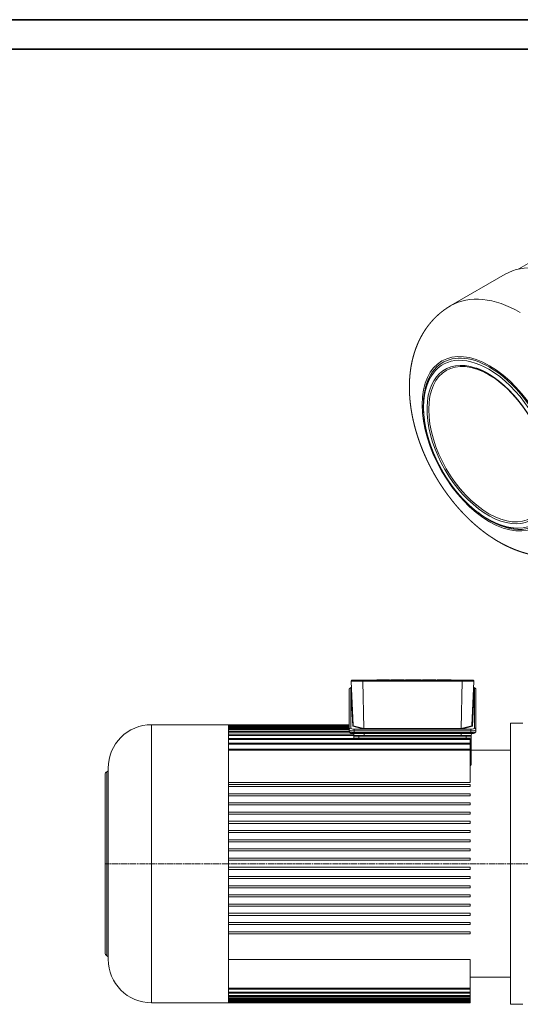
# Model space of a CAD drawing. Header units: millimetres. Extents: x -2791 to 1997, y -1887 to 1428.
# Tile 16 of 19: x -26 to 954, y -499 to 1428. Entities that reach past the tile are written whole.
import ezdxf

# ---------------------------------------------------------------- set-up
doc = ezdxf.new("R2010")
doc.units = ezdxf.units.MM
for name, pattern in [('AM_ISO02W050', [7.5, 6, -1.5]), ('AM_ISO02W050x2', [3.75, 3, -0.75]), ('AM_ISO08W050', [18, 12, -1.5, 3, -1.5])]:
    doc.linetypes.add(name, pattern=pattern)
for name, color, linetype, lineweight in [('AM_3', 6, 'AM_ISO02W050', 5), ('AM_6', 2, 'Continuous', 35), ('AM_7', 4, 'AM_ISO08W050', 13), ('AM_VIS', 7, 'Continuous', 20)]:
    doc.layers.add(name, color=color, linetype=linetype, lineweight=lineweight)

# ---------------------------------------------------------------- blocks, each defined once
blk = doc.blocks.new('YENI CERCEVE A3 (ANTETSİZ)')
at = {"layer": 'AM_6'}
for p, q in [((410, 287), (0, 287)), ((405, 282), (5, 282))]:
    blk.add_line(p, q, dxfattribs=at)

msp = doc.modelspace()

# ---------------------------------------------------------------- linework, layer by layer
at = {"layer": 'AM_7'}
msp.add_line((1102.24, -223.534), (140.555, -223.534), dxfattribs=at)
at = {"layer": 'AM_VIS'}
for p, q in [((1144.191, 1051.34), (951.393, 940.028)), ((924.489, 929.698), (818.197, 868.33)), ((646.972, 135.466), (625.198, 135.466)), ((839.492, 135.466), (646.972, 135.466)), ((682.76, 136.466), (673.339, 136.466)), ((673.339, 135.466), (673.339, 136.466)), ((689.96, 136.466), (682.76, 136.466)), ((682.76, 135.466), (682.76, 136.466)), ((698.12, 136.466), (689.96, 136.466)), ((689.96, 135.466), (689.96, 136.466)), ((698.12, 135.466), (698.12, 136.466)), ((708.51, 136.466), (700.58, 136.466)), ((700.58, 135.466), (700.58, 136.466)), ((708.51, 135.466), (708.51, 136.466)), ((718.941, 136.466), (708.51, 136.466)), ((726.871, 136.466), (718.941, 136.466)), ((718.941, 135.466), (718.941, 136.466)), ((726.871, 135.466), (726.871, 136.466)), ((739.457, 136.466), (729.341, 136.466)), ((729.341, 135.466), (729.341, 136.466)), ((744.753, 136.466), (739.457, 136.466)), ((739.457, 135.466), (739.457, 136.466)), ((750.048, 136.466), (744.753, 136.466)), ((744.753, 135.466), (744.753, 136.466)), ((760.165, 136.466), (750.048, 136.466)), ((750.048, 135.466), (750.048, 136.466)), ((760.165, 135.466), (760.165, 136.466)), ((770.565, 136.466), (762.634, 136.466)), ((762.634, 135.466), (762.634, 136.466)), ((780.996, 136.466), (770.565, 136.466)), ((770.565, 135.466), (770.565, 136.466)), ((788.926, 136.466), (780.996, 136.466)), ((780.996, 135.466), (780.996, 136.466)), ((788.926, 135.466), (788.926, 136.466)), ((795.475, 136.466), (791.395, 136.466)), ((791.395, 135.466), (791.395, 136.466)), ((795.475, 135.466), (795.475, 136.466)), ((809.343, 136.466), (795.475, 136.466)), ((809.343, 136.466), (818.593, 136.466)), ((809.343, 135.466), (809.343, 136.466)), ((818.593, 135.466), (818.593, 136.466)), ((861.266, 135.466), (839.492, 135.466)), ((619.091, 116.98), (619.091, 38.744)), ((622.091, 41.642), (622.091, 119.878)), ((623.215, 116.193), (622.535, 116.007)), ((622.535, 116.007), (626.231, 45.484)), ((627.223, 46.613), (623.201, 133.361)), ((623.201, 133.361), (646.145, 133.361)), ((647.933, 40.986), (645.928, 133.361)), ((646.145, 133.361), (840.319, 133.361)), ((838.531, 40.986), (840.536, 133.361)), ((840.319, 133.361), (863.263, 133.361)), ((859.241, 46.613), (863.263, 133.361)), ((860.234, 45.484), (863.929, 116.007)), ((863.929, 116.007), (863.249, 116.193)), ((864.373, 119.878), (864.373, 41.642)), ((867.373, 38.744), (867.373, 116.98)), ((382.56, 48.466), (232.24, 48.466)), ((232.24, 48.466), (232.24, -495.534)), ((382.56, 48.466), (382.56, -495.534)), ((619.091, 48.316), (382.64, 48.316)), ((382.64, 47.113), (382.64, 48.316)), ((619.091, 47.113), (382.64, 47.113)), ((382.64, 45.113), (382.64, 47.113)), ((619.091, 45.113), (382.64, 45.113)), ((382.64, 45.113), (382.64, 44.69)), ((619.091, 44.69), (382.64, 44.69)), ((382.64, 42.69), (382.64, 44.69)), ((619.091, 42.69), (382.64, 42.69)), ((382.64, 42.69), (382.64, 41.013)), ((619.091, 41.013), (382.64, 41.013)), ((382.64, 39.013), (382.64, 41.013)), ((619.091, 39.013), (382.64, 39.013)), ((382.64, 39.013), (382.64, 36.03)), ((619.091, 38.744), (619.091, 35.846)), ((626.231, 45.484), (647.521, 39.89)), ((647.933, 40.986), (627.216, 46.429)), ((857.373, 39.83), (629.091, 39.83)), ((629.091, 36.156), (629.091, 39.83)), ((647.521, 39.89), (838.943, 39.89)), ((838.533, 40.909), (647.931, 40.909)), ((859.248, 46.429), (838.531, 40.986)), ((838.943, 39.89), (860.234, 45.484)), ((857.373, 36.156), (857.373, 39.83)), ((867.373, 38.744), (867.373, 35.846)), ((959.24, 51.466), (935.24, 51.466)), ((935.24, 51.466), (935.24, -498.534)), ((619.091, 36.03), (382.64, 36.03)), ((382.64, 34.03), (382.64, 36.03)), ((619.598, 34.03), (382.64, 34.03)), ((382.64, 34.03), (382.64, 29.661)), ((628.112, 29.661), (382.64, 29.661)), ((382.64, 27.661), (382.64, 29.661)), ((628.217, 27.661), (382.64, 27.661)), ((382.64, 27.661), (382.64, 21.799)), ((856.24, 21.799), (382.64, 21.799)), ((382.64, 19.799), (382.64, 21.799)), ((382.64, 19.799), (382.64, 12.293)), ((856.24, 19.799), (382.64, 19.799)), ((628.227, 27.466), (628.039, 31.053)), ((628.227, 27.466), (648.227, 27.466)), ((628.232, 24.466), (628.227, 27.466)), ((628.232, 24.466), (638.232, 24.466)), ((628.232, 21.799), (628.232, 24.466)), ((629.091, 36.156), (857.373, 36.156)), ((629.091, 36.156), (629.091, 33.258)), ((857.373, 33.258), (629.091, 33.258)), ((629.091, 31.034), (629.091, 33.258)), ((629.091, 31.034), (648.08, 31.034)), ((638.232, 24.466), (638.232, 27.466)), ((848.232, 24.466), (638.232, 24.466)), ((638.232, 21.799), (638.232, 24.466)), ((838.315, 31.035), (648.149, 31.035)), ((648.227, 27.466), (648.149, 31.035)), ((648.227, 27.466), (838.237, 27.466)), ((838.237, 27.466), (838.315, 31.035)), ((838.237, 27.466), (858.237, 27.466)), ((838.384, 31.034), (857.373, 31.034)), ((848.232, 24.466), (848.232, 27.466)), ((848.232, 24.466), (858.232, 24.466)), ((848.232, 21.799), (848.232, 24.466)), ((856.24, 19.799), (856.24, 21.799)), ((856.24, 19.799), (856.24, 12.293)), ((857.373, 36.156), (857.373, 33.258)), ((857.373, 31.034), (857.373, 33.258)), ((858.232, 24.466), (858.237, 27.466)), ((858.232, -27.935), (858.232, 24.466)), ((858.237, 27.466), (858.425, 31.053)), ((856.24, 12.293), (382.64, 12.293)), ((382.64, 10.293), (382.64, 12.293)), ((856.24, 10.293), (382.64, 10.293)), ((382.64, 10.293), (382.64, 0.932)), ((856.24, 0.932), (382.64, 0.932)), ((382.64, -1.068), (382.64, 0.932)), ((856.24, 10.293), (856.24, 12.293)), ((856.24, 10.293), (856.24, 0.932)), ((856.24, -1.068), (856.24, 0.932)), ((382.64, -1.534), (382.56, -1.534)), ((856.24, -1.068), (382.64, -1.068)), ((382.64, -1.068), (382.64, -64.603)), ((856.24, -1.068), (856.24, -64.603)), ((935.24, -1.534), (858.232, -1.534)), ((147.24, -36.534), (147.24, -410.534)), ((141.24, -49.106), (141.24, -397.962)), ((144.84, -43.607), (144.84, -403.461)), ((856.24, -64.603), (382.64, -64.603)), ((382.64, -72.534), (382.64, -68.534)), ((856.24, -68.534), (382.64, -68.534)), ((856.24, -72.534), (382.64, -72.534)), ((856.24, -72.534), (856.24, -68.534)), ((382.64, -90.534), (382.64, -86.534)), ((856.24, -86.534), (382.64, -86.534)), ((856.24, -90.534), (382.64, -90.534)), ((856.24, -90.534), (856.24, -86.534)), ((382.64, -108.534), (382.64, -104.534)), ((856.24, -104.534), (382.64, -104.534)), ((856.24, -108.534), (382.64, -108.534)), ((856.24, -108.534), (856.24, -104.534)), ((382.64, -126.534), (382.64, -122.534)), ((856.24, -122.534), (382.64, -122.534)), ((856.24, -126.534), (382.64, -126.534)), ((856.24, -126.534), (856.24, -122.534)), ((382.64, -144.534), (382.64, -140.534)), ((856.24, -140.534), (382.64, -140.534)), ((856.24, -144.534), (382.64, -144.534)), ((856.24, -144.534), (856.24, -140.534)), ((382.64, -162.534), (382.64, -158.534)), ((856.24, -158.534), (382.64, -158.534)), ((856.24, -162.534), (382.64, -162.534)), ((856.24, -162.534), (856.24, -158.534)), ((382.64, -180.534), (382.64, -176.534)), ((856.24, -176.534), (382.64, -176.534)), ((856.24, -180.534), (382.64, -180.534)), ((856.24, -180.534), (856.24, -176.534)), ((382.64, -198.534), (382.64, -194.534)), ((856.24, -194.534), (382.64, -194.534)), ((856.24, -198.534), (382.64, -198.534)), ((856.24, -198.534), (856.24, -194.534)), ((382.64, -216.534), (382.64, -212.534)), ((856.24, -212.534), (382.64, -212.534)), ((856.24, -216.534), (382.64, -216.534)), ((382.64, -234.534), (382.64, -230.534)), ((856.24, -230.534), (382.64, -230.534)), ((856.24, -216.534), (856.24, -212.534)), ((856.24, -234.534), (856.24, -230.534)), ((856.24, -234.534), (382.64, -234.534)), ((382.64, -252.534), (382.64, -248.534)), ((856.24, -248.534), (382.64, -248.534)), ((856.24, -252.534), (856.24, -248.534)), ((856.24, -252.534), (382.64, -252.534)), ((382.64, -270.534), (382.64, -266.534)), ((856.24, -266.534), (382.64, -266.534)), ((856.24, -270.534), (856.24, -266.534)), ((856.24, -270.534), (382.64, -270.534)), ((382.64, -288.534), (382.64, -284.534)), ((856.24, -284.534), (382.64, -284.534)), ((856.24, -288.534), (382.64, -288.534)), ((856.24, -288.534), (856.24, -284.534)), ((382.64, -306.534), (382.64, -302.534)), ((856.24, -302.534), (382.64, -302.534)), ((856.24, -306.534), (382.64, -306.534)), ((856.24, -306.534), (856.24, -302.534)), ((382.64, -324.534), (382.64, -320.534)), ((856.24, -320.534), (382.64, -320.534)), ((856.24, -324.534), (382.64, -324.534)), ((856.24, -324.534), (856.24, -320.534)), ((382.64, -342.534), (382.64, -338.534)), ((856.24, -338.534), (382.64, -338.534)), ((856.24, -342.534), (382.64, -342.534)), ((856.24, -342.534), (856.24, -338.534)), ((382.64, -360.534), (382.64, -356.534)), ((856.24, -356.534), (382.64, -356.534)), ((856.24, -360.534), (382.64, -360.534)), ((856.24, -360.534), (856.24, -356.534)), ((382.64, -410.945), (856.24, -410.945)), ((382.64, -410.945), (382.64, -466.867)), ((856.24, -410.945), (856.24, -466.867)), ((382.64, -445.534), (382.56, -445.534)), ((935.24, -445.534), (856.24, -445.534)), ((382.64, -468.867), (382.64, -466.867)), ((856.24, -466.867), (382.64, -466.867)), ((856.24, -468.867), (382.64, -468.867)), ((382.64, -468.867), (382.64, -474.729)), ((382.64, -476.729), (382.64, -474.729)), ((856.24, -474.729), (382.64, -474.729)), ((856.24, -476.729), (382.64, -476.729)), ((382.64, -476.729), (382.64, -481.097)), ((382.64, -483.097), (382.64, -481.097)), ((856.24, -481.097), (382.64, -481.097)), ((856.24, -468.867), (856.24, -466.867)), ((856.24, -468.867), (856.24, -474.729)), ((856.24, -476.729), (856.24, -474.729)), ((856.24, -476.729), (856.24, -481.097)), ((856.24, -483.097), (856.24, -481.097)), ((382.56, -495.534), (232.24, -495.534)), ((856.24, -483.097), (382.64, -483.097)), ((382.64, -483.097), (382.64, -486.081)), ((382.64, -488.081), (382.64, -486.081)), ((856.24, -486.081), (382.64, -486.081)), ((856.24, -488.081), (382.64, -488.081)), ((382.64, -488.081), (382.64, -489.757)), ((382.64, -491.757), (382.64, -489.757)), ((856.24, -489.757), (382.64, -489.757)), ((856.24, -491.757), (382.64, -491.757)), ((382.64, -491.757), (382.64, -492.18)), ((382.64, -494.18), (382.64, -492.18)), ((856.24, -492.18), (382.64, -492.18)), ((856.24, -494.18), (382.64, -494.18)), ((382.64, -495.384), (382.64, -494.18)), ((856.24, -495.384), (382.64, -495.384)), ((856.24, -483.097), (856.24, -486.081)), ((856.24, -488.081), (856.24, -486.081)), ((856.24, -488.081), (856.24, -489.757)), ((856.24, -491.757), (856.24, -489.757)), ((856.24, -491.757), (856.24, -492.18)), ((856.24, -494.18), (856.24, -492.18)), ((856.24, -495.384), (856.24, -494.18)), ((959.24, -498.534), (935.24, -498.534))]:
    msp.add_line(p, q, dxfattribs=at)
for centre, radius, start, end in [((625.198, 133.466), 2, 90, 183), ((861.266, 133.466), 2, 357, 90), ((232.24, -36.534), 85, 90, 180), ((147.24, -49.106), 6, 113.578178, 180), ((143.24, -39.941), 4, 293.578178, 0), ((147.24, -397.962), 6, 180, 246.421822), ((143.24, -407.127), 4, 360, 66.421822), ((232.24, -410.534), 85, 180, 270)]:
    msp.add_arc(centre, radius, start, end, dxfattribs=at)
for centre, major_axis, ratio, start_param, end_param in [((1060.489, 694.139), (-136, 235.559), 0.57735027, 5.49778714, 6.28318531), ((952.358, 938.276), (-1, 1.732), 0.57735027, 5.9550716, 6.24458159), ((954.197, 632.771), (-136, 235.559), 0.57735027, 5.49778714, 6.28318531), ((894.093, 598.07), (-93.5, 161.947), 0.57735027, 5.49778714, 11.78097245), ((894.093, 598.07), (-91.796, 158.996), 0.57735027, 5.49778714, 7.24864453), ((892.578, 597.196), (-83.268, 144.225), 0.57735027, 5.49778714, 11.78097245), ((892.396, 597.09), (-89.963, 155.821), 0.57735027, 5.49778714, 6.59691319), ((891.487, 596.566), (-84.846, 146.958), 0.57735027, 5.70042123, 10.00754203), ((894.093, 598.07), (-91.796, 158.996), 0.57735027, 2.17613343, 5.49778714), ((892.396, 597.09), (-89.963, 155.821), 0.57735027, 2.82786477, 5.49778714), ((646.972, 133.466), (0, 2), 0.41421356, 0, 1.6231562), ((839.492, 133.466), (0, 2), 0.41421356, 4.6600291, 6.28318531), ((622.091, 116.98), (3, 0), 0.96592583, 1.57079633, 3.14159265), ((629.091, 119.878), (-7, 0), 0.25881905, 5.67907861, 6.28318531), ((622.535, 116.973), (-0.844, 0.61), 0.89533492, 2.14509166, 3.76646219), ((863.929, 116.973), (0.844, 0.61), 0.89533492, 2.51672312, 4.13809365), ((857.373, 119.878), (-7, 0), 0.25881905, 3.14159265, 3.74569935), ((864.373, 116.98), (3, 0), 0.96592583, 0, 1.57079633), ((622.091, 38.744), (3, 0), 0.96592583, 1.57079633, 3.14159265), ((629.091, 38.744), (10, 0), 0.25881905, 3.14159265, 4.71238898), ((629.091, 41.642), (-7, 0), 0.25881905, 0, 1.57079633), ((626.231, 46.45), (0.805, 0.655), 0.8927512, 4.08406854, 5.52226741), ((626.211, 46.827), (-0.761, 0.872), 0.76766242, 3.7330232, 3.91619486), ((647.521, 40.856), (0.129, 0.999), 0.39876981, 3.45485717, 4.81621399), ((646.514, 41.121), (1.404, -0.295), 0.69594987, 0.08391028, 0.16075233), ((839.95, 41.121), (-1.404, -0.295), 0.69594987, 6.12243297, 6.19927503), ((838.943, 40.856), (-0.129, 0.999), 0.39876981, 1.46697132, 2.82832813), ((857.373, 41.642), (-7, 0), 0.25881905, 1.57079633, 3.14159265), ((857.373, 38.744), (10, 0), 0.25881905, 4.71238898, 6.28318531), ((860.253, 46.827), (-0.761, -0.872), 0.76766242, 5.5085831, 5.69175476), ((860.234, 46.45), (-0.805, 0.655), 0.8927512, 0.76091789, 2.19911677), ((864.373, 38.744), (3, 0), 0.96592583, 0, 1.57079633), ((629.091, 35.846), (-10, 0), 0.25881905, 0, 1.57079633), ((647.858, 34.034), (2.242, -2.16), 0.92857991, 5.51630762, 5.53945726), ((838.606, 34.034), (2.242, 2.16), 0.92857991, 3.8853207, 3.90847034), ((857.373, 35.846), (-10, 0), 0.25881905, 1.57079633, 3.14159265)]:
    msp.add_ellipse(centre, major_axis=major_axis, ratio=ratio, start_param=start_param, end_param=end_param, dxfattribs=at)
for points, degree, knots in [([(818.197, 868.33), (815.831, 866.934), (813.492, 865.495), (811.18, 864.013), (808.898, 862.489), (806.646, 860.924), (804.426, 859.319), (802.237, 857.675), (800.082, 855.992), (797.961, 854.273), (795.875, 852.517), (793.824, 850.727), (791.809, 848.902), (789.832, 847.046), (787.892, 845.157), (785.989, 843.239), (784.126, 841.291), (782.301, 839.315), (780.515, 837.313), (778.768, 835.284), (777.061, 833.232), (775.241, 830.961), (773.468, 828.664), (771.742, 826.341), (770.064, 823.995), (768.434, 821.626), (766.85, 819.236), (765.314, 816.826), (763.825, 814.398), (762.382, 811.951), (760.985, 809.488), (759.634, 807.01), (758.328, 804.517), (757.067, 802.011), (755.85, 799.492), (754.677, 796.962), (753.548, 794.42), (752.461, 791.869), (751.417, 789.308), (750.414, 786.738), (749.452, 784.16), (748.308, 780.93), (747.225, 777.689), (746.204, 774.439), (745.242, 771.18), (744.339, 767.913), (743.493, 764.639), (742.704, 761.359), (741.97, 758.072), (741.29, 754.781), (740.664, 751.485), (740.09, 748.184), (739.568, 744.88), (739.096, 741.572), (738.674, 738.262), (738.3, 734.948), (737.974, 731.632), (737.695, 728.314), (737.463, 724.995), (737.276, 721.673), (737.133, 718.351), (737.019, 714.269), (736.97, 710.186), (736.985, 706.102), (737.063, 702.017), (737.203, 697.932), (737.404, 693.848), (737.665, 689.763), (737.985, 685.679), (738.363, 681.597), (738.799, 677.516), (739.291, 673.436), (739.839, 669.359), (740.442, 665.284), (741.1, 661.213), (741.811, 657.144), (742.575, 653.08), (743.392, 649.019), (744.26, 644.963), (745.18, 640.913), (746.15, 636.868), (747.211, 632.673), (748.325, 628.485), (749.492, 624.305), (750.712, 620.133), (751.983, 615.97), (753.305, 611.816), (754.678, 607.673), (756.101, 603.54), (757.574, 599.419), (759.095, 595.31), (760.666, 591.214), (762.284, 587.131), (763.95, 583.063), (765.663, 579.009), (767.422, 574.971), (769.228, 570.95), (771.079, 566.945), (772.975, 562.959), (774.916, 558.991), (776.901, 555.043), (778.9, 551.172), (780.941, 547.321), (783.023, 543.491), (785.146, 539.683), (787.31, 535.898), (789.515, 532.136), (791.759, 528.399), (794.042, 524.686), (796.365, 520.998), (798.726, 517.337), (801.125, 513.703), (803.562, 510.097), (806.036, 506.52), (808.546, 502.972), (811.094, 499.454), (813.677, 495.967), (816.297, 492.511), (818.951, 489.088), (821.641, 485.698), (824.365, 482.342), (827.141, 479), (829.952, 475.694), (832.796, 472.425), (835.674, 469.192), (838.586, 465.998), (841.531, 462.843), (844.51, 459.728), (847.52, 456.653), (850.564, 453.619), (853.639, 450.628), (856.747, 447.679), (859.887, 444.773), (863.059, 441.912), (866.262, 439.097), (869.497, 436.327), (872.764, 433.604), (876.062, 430.929), (879.392, 428.302), (882.753, 425.725), (886.146, 423.198), (889.593, 420.705), (893.073, 418.266), (896.585, 415.881), (900.13, 413.55), (903.708, 411.276), (907.318, 409.059), (910.961, 406.9), (914.638, 404.801), (918.349, 402.763), (922.093, 400.788), (925.872, 398.876), (929.686, 397.029), (933.535, 395.249), (937.418, 393.538), (941.338, 391.897), (945.294, 390.328), (949.285, 388.834), (953.313, 387.416), (957.378, 386.076), (961.48, 384.818), (965.022, 383.807), (968.591, 382.858), (972.187, 381.974), (975.809, 381.156), (979.458, 380.407), (983.132, 379.727), (986.832, 379.12), (990.557, 378.587), (994.306, 378.13), (998.078, 377.751), (1001.873, 377.453), (1005.688, 377.238), (1009.524, 377.108), (1013.377, 377.064), (1017.246, 377.11), (1021.13, 377.248), (1025.026, 377.479), (1028.931, 377.806), (1032.844, 378.231), (1036.761, 378.755), (1039.516, 379.183), (1042.271, 379.663), (1045.024, 380.194), (1047.773, 380.776), (1050.519, 381.41), (1053.259, 382.096), (1055.991, 382.835), (1058.716, 383.626), (1061.43, 384.47), (1064.133, 385.367), (1066.823, 386.318), (1069.498, 387.321), (1072.158, 388.376), (1074.799, 389.485), (1077.422, 390.645), (1080.025, 391.857), (1082.605, 393.12), (1085.161, 394.434), (1087.692, 395.799), (1090.197, 397.212)], 1, [0.78539816, 0.78539816, 0.796163, 0.80692783, 0.81769267, 0.8284575, 0.83922233, 0.84998717, 0.860752, 0.87151684, 0.88228167, 0.89304651, 0.90381134, 0.91457617, 0.92534101, 0.93610584, 0.94687068, 0.95763551, 0.96840035, 0.97916518, 0.98993001, 1.00069485, 1.01246206, 1.02422926, 1.03599647, 1.04776368, 1.05953089, 1.07129809, 1.0830653, 1.09483251, 1.10659972, 1.11836692, 1.13013413, 1.14190134, 1.15366855, 1.16543575, 1.17720296, 1.18897017, 1.20073738, 1.21250458, 1.22427179, 1.236039, 1.25073529, 1.26543157, 1.28012786, 1.29482414, 1.30952043, 1.32421672, 1.338913, 1.35360929, 1.36830557, 1.38300186, 1.39769815, 1.41239443, 1.42709072, 1.44178701, 1.45648329, 1.47117958, 1.48587586, 1.50057215, 1.51526844, 1.52996472, 1.54801098, 1.56605724, 1.5841035, 1.60214976, 1.62019602, 1.63824228, 1.65628854, 1.6743348, 1.69238106, 1.71042732, 1.72847358, 1.74651984, 1.7645661, 1.78261236, 1.80065862, 1.81870488, 1.83675114, 1.8547974, 1.87284366, 1.89088991, 1.90963326, 1.9283766, 1.94711994, 1.96586328, 1.98460662, 2.00334996, 2.02209331, 2.04083665, 2.05957999, 2.07832333, 2.09706667, 2.11581001, 2.13455336, 2.1532967, 2.17204004, 2.19078338, 2.20952672, 2.22827006, 2.24701341, 2.26575675, 2.2842266, 2.30269645, 2.3211663, 2.33963616, 2.35810601, 2.37657586, 2.39504571, 2.41351556, 2.43198542, 2.45045527, 2.46892512, 2.48739497, 2.50586482, 2.52433468, 2.54280453, 2.56127438, 2.57974423, 2.59821408, 2.61668394, 2.63515379, 2.65373929, 2.67232479, 2.69091029, 2.70949579, 2.72808129, 2.74666679, 2.76525229, 2.78383779, 2.80242329, 2.82100879, 2.83959429, 2.85817979, 2.8767653, 2.8953508, 2.9139363, 2.9325218, 2.9511073, 2.9696928, 2.9882783, 3.0068638, 3.02557418, 3.04428455, 3.06299493, 3.08170531, 3.10041568, 3.11912606, 3.13783644, 3.15654682, 3.17525719, 3.19396757, 3.21267795, 3.23138832, 3.2500987, 3.26880908, 3.28751945, 3.30622983, 3.32494021, 3.34365059, 3.36236096, 3.38107134, 3.39709688, 3.41312241, 3.42914795, 3.44517349, 3.46119902, 3.47722456, 3.4932501, 3.50927564, 3.52530117, 3.54132671, 3.55735225, 3.57337778, 3.58940332, 3.60542886, 3.6214544, 3.63747993, 3.65350547, 3.66953101, 3.68555654, 3.70158208, 3.71285252, 3.72412295, 3.73539339, 3.74666383, 3.75793426, 3.7692047, 3.78047514, 3.79174558, 3.80301601, 3.81428645, 3.82555689, 3.83682732, 3.84809776, 3.8593682, 3.87063863, 3.88190907, 3.89317951, 3.90444994, 3.91572038, 3.92699082, 3.92699082]), ([(1009.023, 500.822), (1009.38, 502.708), (1009.71, 504.62), (1010.011, 506.556), (1010.283, 508.517), (1010.527, 510.502), (1010.742, 512.51), (1010.928, 514.541), (1011.085, 516.595), (1011.213, 518.67), (1011.312, 520.766), (1011.381, 522.883), (1011.421, 525.02), (1011.431, 527.177), (1011.412, 529.352), (1011.364, 531.546), (1011.285, 533.757), (1011.177, 535.986), (1011.04, 538.231), (1010.873, 540.492), (1010.676, 542.768), (1010.45, 545.051), (1010.195, 547.347), (1009.91, 549.657), (1009.596, 551.98), (1009.253, 554.314), (1008.881, 556.661), (1008.48, 559.018), (1008.049, 561.385), (1007.59, 563.762), (1007.101, 566.149), (1006.584, 568.543), (1006.038, 570.946), (1005.464, 573.355), (1004.861, 575.771), (1004.23, 578.193), (1003.571, 580.62), (1002.883, 583.052), (1002.168, 585.487), (1001.426, 587.926), (1000.656, 590.368), (999.856, 592.82), (999.028, 595.273), (998.174, 597.727), (997.292, 600.181), (996.385, 602.635), (995.45, 605.087), (994.49, 607.538), (993.504, 609.986), (992.491, 612.432), (991.454, 614.873), (990.391, 617.311), (989.304, 619.743), (988.192, 622.169), (987.055, 624.59), (985.895, 627.003), (984.71, 629.409), (983.503, 631.807), (982.272, 634.197), (981.018, 636.577), (979.742, 638.946), (978.442, 641.31), (977.119, 643.662), (975.775, 646.002), (974.41, 648.33), (973.024, 650.645), (971.617, 652.946), (970.191, 655.233), (968.744, 657.505), (967.278, 659.761), (965.794, 662.002), (964.29, 664.226), (962.768, 666.433), (961.229, 668.622), (959.672, 670.793), (958.098, 672.945), (956.508, 675.077), (954.901, 677.19), (953.278, 679.282), (951.641, 681.353), (949.988, 683.402), (948.323, 685.427), (946.643, 687.43), (944.95, 689.41), (943.244, 691.366), (941.525, 693.297), (939.794, 695.205), (938.052, 697.087), (936.298, 698.943), (934.533, 700.774), (932.758, 702.578), (930.974, 704.355), (929.179, 706.104), (927.376, 707.826), (925.565, 709.519), (923.746, 711.184), (921.919, 712.819), (920.086, 714.425), (918.246, 716.001), (916.4, 717.546), (914.549, 719.061), (912.698, 720.54), (910.844, 721.987), (908.986, 723.403), (907.124, 724.787), (905.259, 726.138), (903.393, 727.457), (901.524, 728.742), (899.654, 729.994), (897.784, 731.213), (895.913, 732.398), (894.043, 733.548), (892.173, 734.664), (890.305, 735.745), (888.439, 736.792), (886.575, 737.803), (884.714, 738.779), (882.856, 739.719), (881.003, 740.623), (879.154, 741.491), (877.31, 742.323), (876.681, 742.599), (876.053, 742.871), (875.425, 743.138), (874.798, 743.402), (874.172, 743.661), (873.547, 743.915), (872.922, 744.166), (872.298, 744.412), (871.675, 744.654), (871.053, 744.891), (870.432, 745.125), (869.811, 745.354), (869.192, 745.578), (868.573, 745.799), (867.955, 746.015), (867.339, 746.226)], 1, [4.50975489, 4.50975489, 4.52551936, 4.54128382, 4.55704829, 4.57281276, 4.58857722, 4.60434169, 4.62010616, 4.63587062, 4.65163509, 4.66739956, 4.68316402, 4.69892849, 4.71469296, 4.73045742, 4.74622189, 4.76198636, 4.77775082, 4.79351529, 4.80927976, 4.82504422, 4.84075041, 4.85645659, 4.87216278, 4.88786896, 4.90357515, 4.91928134, 4.93498752, 4.95069371, 4.96639989, 4.98210608, 4.99781226, 5.01351845, 5.02922463, 5.04493082, 5.060637, 5.07634319, 5.09204937, 5.10775556, 5.12346174, 5.13916793, 5.15492674, 5.17068554, 5.18644435, 5.20220316, 5.21796196, 5.23372077, 5.24947958, 5.26523838, 5.28099719, 5.296756, 5.3125148, 5.32827361, 5.34403242, 5.35979122, 5.37555003, 5.39130884, 5.40706764, 5.42282645, 5.43858526, 5.45434406, 5.4701297, 5.48591534, 5.50170098, 5.51748662, 5.53327226, 5.5490579, 5.56484354, 5.58062918, 5.59641481, 5.61220045, 5.62798609, 5.64377173, 5.65955737, 5.67534301, 5.69112865, 5.70691429, 5.72269993, 5.73848557, 5.75427121, 5.77005685, 5.78582698, 5.80159712, 5.81736725, 5.83313739, 5.84890752, 5.86467766, 5.88044779, 5.89621793, 5.91198807, 5.9277582, 5.94352834, 5.95929847, 5.97506861, 5.99083874, 6.00660888, 6.02237902, 6.03814915, 6.05391929, 6.06968942, 6.08545956, 6.10117925, 6.11689894, 6.13261863, 6.14833832, 6.16405801, 6.1797777, 6.19549739, 6.21121708, 6.22693677, 6.24265646, 6.25837615, 6.27409584, 6.28981553, 6.30553522, 6.32125491, 6.3369746, 6.35269429, 6.36841398, 6.38413367, 6.39985336, 6.40522624, 6.41059911, 6.41597199, 6.42134487, 6.42671775, 6.43209062, 6.4374635, 6.44283638, 6.44820926, 6.45358213, 6.45895501, 6.46432789, 6.46970077, 6.47507364, 6.48044652, 6.4858194, 6.4858194]), ([(779.06, 729.277), (778.127, 727.662), (777.225, 726.017), (776.354, 724.341), (775.514, 722.636), (774.706, 720.901), (773.929, 719.138), (773.183, 717.346), (772.468, 715.527), (771.785, 713.681), (771.134, 711.808), (770.514, 709.908), (769.925, 707.983), (769.369, 706.033), (768.844, 704.058), (768.35, 702.059), (767.889, 700.036), (767.459, 697.989), (767.061, 695.92), (766.694, 693.828), (766.36, 691.715), (766.047, 689.505), (765.768, 687.272), (765.522, 685.018), (765.311, 682.742), (765.134, 680.445), (764.99, 678.129), (764.881, 675.793), (764.805, 673.438), (764.763, 671.065), (764.755, 668.674), (764.78, 666.265), (764.839, 663.84), (764.931, 661.399), (765.057, 658.942), (765.216, 656.471), (765.409, 653.985), (765.635, 651.486), (765.894, 648.973), (766.185, 646.448), (766.51, 643.912), (766.869, 641.356), (767.26, 638.791), (767.684, 636.215), (768.141, 633.629), (768.63, 631.035), (769.151, 628.433), (769.705, 625.823), (770.29, 623.207), (770.908, 620.584), (771.556, 617.956), (772.237, 615.323), (772.948, 612.686), (773.691, 610.045), (774.464, 607.401), (775.269, 604.755), (776.103, 602.108), (776.968, 599.459), (777.862, 596.811), (778.787, 594.163), (779.741, 591.515), (780.721, 588.878), (781.73, 586.242), (782.767, 583.61), (783.833, 580.981), (784.927, 578.357), (786.048, 575.738), (787.197, 573.125), (788.373, 570.518), (789.576, 567.917), (790.805, 565.325), (792.06, 562.741), (793.342, 560.166), (794.649, 557.6), (795.981, 555.045), (797.338, 552.501), (798.719, 549.968), (800.125, 547.447), (801.554, 544.94), (803.007, 542.445), (804.483, 539.965), (805.98, 537.502), (807.5, 535.055), (809.041, 532.623), (810.604, 530.208), (812.188, 527.81), (813.793, 525.43), (815.418, 523.068), (817.062, 520.725), (818.727, 518.402), (820.41, 516.099), (822.113, 513.817), (823.833, 511.556), (825.572, 509.317), (827.327, 507.1), (829.1, 504.906), (830.889, 502.736), (832.694, 500.59), (834.515, 498.469), (836.351, 496.373), (838.202, 494.303), (840.07, 492.255), (841.952, 490.235), (843.848, 488.242), (845.756, 486.277), (847.677, 484.341), (849.609, 482.433), (851.554, 480.555), (853.509, 478.707), (855.475, 476.889), (857.451, 475.101), (859.437, 473.346), (861.432, 471.622), (863.436, 469.93), (865.448, 468.27), (867.468, 466.644), (869.495, 465.051), (871.529, 463.493), (873.569, 461.968), (875.615, 460.479), (877.666, 459.024), (879.728, 457.601), (881.794, 456.214), (883.865, 454.864), (885.939, 453.55), (888.015, 452.274), (890.095, 451.035), (892.176, 449.834), (894.259, 448.671), (896.343, 447.547), (898.427, 446.462), (900.512, 445.417), (902.596, 444.41), (904.68, 443.444), (906.762, 442.518), (908.842, 441.632), (910.92, 440.788), (912.995, 439.984), (915.068, 439.222), (917.136, 438.501), (919.2, 437.822), (920.792, 437.326), (922.38, 436.856), (923.966, 436.411), (925.548, 435.992), (927.126, 435.598), (928.7, 435.231), (930.271, 434.889), (931.837, 434.573), (933.398, 434.283), (934.955, 434.019), (936.506, 433.782), (938.053, 433.571), (939.593, 433.386), (941.128, 433.228), (942.658, 433.097), (944.18, 432.993), (945.697, 432.916), (947.207, 432.865), (948.709, 432.842), (950.205, 432.845)], 1, [1.09912605, 1.09912605, 1.11480081, 1.13047557, 1.14615033, 1.1618251, 1.17749986, 1.19317462, 1.20884938, 1.22452414, 1.2401989, 1.25587367, 1.27154843, 1.28722319, 1.30289795, 1.31857271, 1.33424747, 1.34992223, 1.365597, 1.38127176, 1.39694652, 1.41262128, 1.42884915, 1.44507702, 1.46130488, 1.47753275, 1.49376062, 1.50998849, 1.52621636, 1.54244422, 1.55867209, 1.57489996, 1.59112783, 1.60735569, 1.62358356, 1.63981143, 1.6560393, 1.67226716, 1.68849503, 1.7047229, 1.72095077, 1.73717864, 1.75345283, 1.76972703, 1.78600122, 1.80227542, 1.81854961, 1.8348238, 1.851098, 1.86737219, 1.88364639, 1.89992058, 1.91619478, 1.93246897, 1.94874317, 1.96501736, 1.98129156, 1.99756575, 2.01383995, 2.03011414, 2.04638834, 2.06266253, 2.07888965, 2.09511677, 2.11134389, 2.12757101, 2.14379812, 2.16002524, 2.17625236, 2.19247948, 2.2087066, 2.22493371, 2.24116083, 2.25738795, 2.27361507, 2.28984219, 2.30606931, 2.32229642, 2.33852354, 2.35475066, 2.37097778, 2.3872049, 2.40341484, 2.41962478, 2.43583472, 2.45204466, 2.46825461, 2.48446455, 2.50067449, 2.51688443, 2.53309437, 2.54930432, 2.56551426, 2.5817242, 2.59793414, 2.61414408, 2.63035403, 2.64656397, 2.66277391, 2.67898385, 2.69519379, 2.71140374, 2.72763857, 2.7438734, 2.76010824, 2.77634307, 2.7925779, 2.80881274, 2.82504757, 2.84128241, 2.85751724, 2.87375207, 2.88998691, 2.90622174, 2.92245658, 2.93869141, 2.95492624, 2.97116108, 2.98739591, 3.00363075, 3.01986558, 3.03610041, 3.05238113, 3.06866184, 3.08494256, 3.10122327, 3.11750399, 3.1337847, 3.15006542, 3.16634614, 3.18262685, 3.19890757, 3.21518828, 3.231469, 3.24774971, 3.26403043, 3.28031114, 3.29659186, 3.31287257, 3.32915329, 3.345434, 3.36171472, 3.37429213, 3.38686954, 3.39944695, 3.41202436, 3.42460177, 3.43717918, 3.44975659, 3.462334, 3.47491141, 3.48748882, 3.50006623, 3.51264365, 3.52522106, 3.53779847, 3.55037588, 3.56295329, 3.5755307, 3.58810811, 3.60068552, 3.61326293, 3.61326293]), ([(619.091, 116.98), (619.093, 117.104), (619.1, 117.228), (619.111, 117.351), (619.126, 117.473), (619.145, 117.594), (619.169, 117.712), (619.196, 117.829), (619.227, 117.943), (619.261, 118.054), (619.298, 118.163), (619.342, 118.28), (619.39, 118.393), (619.44, 118.502), (619.493, 118.608), (619.548, 118.709), (619.604, 118.806), (619.662, 118.9), (619.722, 118.989), (619.782, 119.075), (619.843, 119.157), (619.919, 119.253), (619.995, 119.344), (620.072, 119.43), (620.149, 119.511), (620.226, 119.589), (620.303, 119.662), (620.38, 119.732), (620.457, 119.799), (620.534, 119.862), (620.61, 119.922), (620.686, 119.98), (620.799, 120.062), (620.912, 120.139), (621.024, 120.211), (621.135, 120.279), (621.246, 120.344), (621.357, 120.405), (621.468, 120.463), (621.578, 120.519), (621.689, 120.572), (621.799, 120.623), (621.91, 120.671), (622.022, 120.718), (622.133, 120.763), (622.303, 120.828), (622.474, 120.89), (622.646, 120.948), (622.82, 121.004), (622.996, 121.057), (623.174, 121.108), (623.317, 121.147)], 1, [0, 0, 0.009276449, 0.018552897, 0.027829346, 0.037105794, 0.046382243, 0.055658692, 0.06493514, 0.074211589, 0.083488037, 0.092764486, 0.103066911, 0.113369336, 0.12367176, 0.133974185, 0.14427661, 0.154579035, 0.16488146, 0.175183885, 0.185486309, 0.195788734, 0.208377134, 0.220965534, 0.233553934, 0.246142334, 0.258730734, 0.271319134, 0.283907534, 0.296495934, 0.309084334, 0.321672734, 0.334261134, 0.353160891, 0.372060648, 0.390960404, 0.409860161, 0.428759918, 0.447659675, 0.466559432, 0.485459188, 0.504358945, 0.523258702, 0.542158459, 0.561058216, 0.579957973, 0.608517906, 0.637077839, 0.665637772, 0.694197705, 0.722757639, 0.751317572, 0.774018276, 0.774018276]), ([(863.147, 121.146), (863.24, 121.122), (863.404, 121.076), (863.566, 121.028), (863.727, 120.978), (863.886, 120.926), (864.043, 120.871), (864.214, 120.809), (864.383, 120.742), (864.551, 120.673), (864.718, 120.598), (864.885, 120.519), (865.052, 120.434), (865.22, 120.343), (865.388, 120.244), (865.557, 120.136), (865.728, 120.017), (865.9, 119.887), (866.013, 119.793), (866.127, 119.693), (866.241, 119.585), (866.356, 119.468), (866.47, 119.342), (866.583, 119.206), (866.66, 119.105), (866.736, 118.999), (866.81, 118.887), (866.882, 118.769), (866.952, 118.645), (867.018, 118.515), (867.081, 118.378), (867.139, 118.236), (867.193, 118.087), (867.24, 117.933), (867.281, 117.773), (867.309, 117.646), (867.332, 117.515), (867.35, 117.383), (867.363, 117.25), (867.371, 117.115), (867.373, 116.98)], 1, [2.367574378, 2.367574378, 2.382374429, 2.408554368, 2.434734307, 2.460914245, 2.487094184, 2.513274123, 2.541834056, 2.570393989, 2.598953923, 2.627513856, 2.656073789, 2.684633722, 2.713193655, 2.741753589, 2.770313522, 2.798873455, 2.827433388, 2.846109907, 2.864786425, 2.883462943, 2.902139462, 2.92081598, 2.939492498, 2.952364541, 2.965236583, 2.978108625, 2.990980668, 3.00385271, 3.016724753, 3.029596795, 3.042468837, 3.05534088, 3.068212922, 3.081084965, 3.091169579, 3.101254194, 3.111338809, 3.121423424, 3.131508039, 3.141592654, 3.141592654]), ([(619.091, 35.846), (619.093, 35.722), (619.1, 35.598), (619.111, 35.475), (619.126, 35.353), (619.145, 35.232), (619.169, 35.114), (619.196, 34.997), (619.227, 34.883), (619.261, 34.772), (619.298, 34.663), (619.342, 34.546), (619.39, 34.433), (619.44, 34.324), (619.493, 34.218), (619.548, 34.117), (619.604, 34.02), (619.662, 33.926), (619.722, 33.837), (619.782, 33.751), (619.843, 33.669), (619.919, 33.573), (619.995, 33.482), (620.072, 33.397), (620.149, 33.315), (620.226, 33.238), (620.303, 33.164), (620.38, 33.094), (620.457, 33.028), (620.534, 32.964), (620.61, 32.904), (620.686, 32.846), (620.799, 32.764), (620.912, 32.687), (621.024, 32.615), (621.135, 32.547), (621.246, 32.482), (621.357, 32.421), (621.468, 32.363), (621.578, 32.307), (621.689, 32.254), (621.799, 32.203), (621.91, 32.155), (622.022, 32.108), (622.133, 32.063), (622.303, 31.998), (622.474, 31.936), (622.646, 31.878), (622.82, 31.822), (622.996, 31.769), (623.174, 31.718), (623.354, 31.67), (623.537, 31.623), (623.721, 31.579), (623.908, 31.537), (624.097, 31.496), (624.272, 31.461), (624.449, 31.427), (624.628, 31.394), (624.809, 31.363), (624.991, 31.334), (625.176, 31.306), (625.362, 31.279), (625.549, 31.254), (625.739, 31.23), (625.929, 31.207), (626.122, 31.186), (626.315, 31.166), (626.51, 31.148), (626.706, 31.131), (626.904, 31.115), (627.102, 31.101), (627.301, 31.088), (627.501, 31.077), (627.702, 31.067), (627.904, 31.058), (628.106, 31.05), (628.309, 31.044), (628.512, 31.04), (628.715, 31.037), (628.903, 31.035), (629.091, 31.034)], 1, [0, 0, 0.00927645, 0.0185529, 0.02782935, 0.03710579, 0.04638224, 0.05565869, 0.06493514, 0.07421159, 0.08348804, 0.09276449, 0.10306691, 0.11336934, 0.12367176, 0.13397419, 0.14427661, 0.15457903, 0.16488146, 0.17518388, 0.18548631, 0.19578873, 0.20837713, 0.22096553, 0.23355393, 0.24614233, 0.25873073, 0.27131913, 0.28390753, 0.29649593, 0.30908433, 0.32167273, 0.33426113, 0.35316089, 0.37206065, 0.3909604, 0.40986016, 0.42875992, 0.44765967, 0.46655943, 0.48545919, 0.50435895, 0.5232587, 0.54215846, 0.56105822, 0.57995797, 0.60851791, 0.63707784, 0.66563777, 0.69419771, 0.72275764, 0.75131757, 0.77987751, 0.80843744, 0.83699737, 0.8655573, 0.89411724, 0.92029718, 0.94647712, 0.97265705, 0.99883699, 1.02501693, 1.05119687, 1.07737681, 1.10355675, 1.12973669, 1.15591663, 1.18209656, 1.2082765, 1.23445644, 1.26063638, 1.28681632, 1.31299626, 1.3391762, 1.36535614, 1.39153607, 1.41771601, 1.44389595, 1.47007589, 1.49625583, 1.52243577, 1.54661605, 1.57079633, 1.57079633]), ([(857.373, 31.034), (857.577, 31.035), (857.78, 31.037), (857.984, 31.04), (858.187, 31.045), (858.389, 31.051), (858.591, 31.059), (858.793, 31.068), (858.993, 31.078), (859.193, 31.09), (859.393, 31.103), (859.591, 31.118), (859.788, 31.133), (859.984, 31.151), (860.178, 31.169), (860.372, 31.189), (860.564, 31.211), (860.754, 31.233), (860.943, 31.257), (861.131, 31.283), (861.317, 31.31), (861.501, 31.338), (861.683, 31.368), (861.863, 31.399), (862.042, 31.432), (862.219, 31.466), (862.394, 31.502), (862.567, 31.539), (862.738, 31.578), (862.907, 31.618), (863.075, 31.661), (863.24, 31.705), (863.404, 31.75), (863.566, 31.798), (863.727, 31.848), (863.886, 31.9), (864.043, 31.955), (864.214, 32.018), (864.383, 32.084), (864.551, 32.154), (864.718, 32.228), (864.885, 32.307), (865.052, 32.392), (865.22, 32.483), (865.388, 32.582), (865.557, 32.69), (865.728, 32.809), (865.9, 32.94), (866.013, 33.033), (866.127, 33.133), (866.241, 33.241), (866.356, 33.358), (866.47, 33.484), (866.583, 33.62), (866.66, 33.721), (866.736, 33.827), (866.81, 33.939), (866.882, 34.057), (866.952, 34.181), (867.018, 34.311), (867.081, 34.448), (867.139, 34.591), (867.193, 34.739), (867.24, 34.893), (867.281, 35.053), (867.309, 35.181), (867.332, 35.311), (867.35, 35.443), (867.363, 35.576), (867.371, 35.711), (867.373, 35.846)], 1, [1.57079633, 1.57079633, 1.59697627, 1.6231562, 1.64933614, 1.67551608, 1.70169602, 1.72787596, 1.7540559, 1.78023584, 1.80641578, 1.83259571, 1.85877565, 1.88495559, 1.91113553, 1.93731547, 1.96349541, 1.98967535, 2.01585529, 2.04203522, 2.06821516, 2.0943951, 2.12057504, 2.14675498, 2.17293492, 2.19911486, 2.2252948, 2.25147474, 2.27765467, 2.30383461, 2.33001455, 2.35619449, 2.38237443, 2.40855437, 2.43473431, 2.46091425, 2.48709418, 2.51327412, 2.54183406, 2.57039399, 2.59895392, 2.62751386, 2.65607379, 2.68463372, 2.71319366, 2.74175359, 2.77031352, 2.79887346, 2.82743339, 2.84610991, 2.86478642, 2.88346294, 2.90213946, 2.92081598, 2.9394925, 2.95236454, 2.96523658, 2.97810863, 2.99098067, 3.00385271, 3.01672475, 3.02959679, 3.04246884, 3.05534088, 3.06821292, 3.08108496, 3.09116958, 3.10125419, 3.11133881, 3.12142342, 3.13150804, 3.14159265, 3.14159265]), ([(858.232, -27.935), (858.232, -28.266), (858.174, -28.614), (857.927, -29.315), (857.739, -29.669), (857.236, -30.361), (856.921, -30.698), (856.452, -31.102), (856.348, -31.187), (856.24, -31.27)], 3, [16.00325086, 16.00325086, 16.00325086, 16.00325086, 18.10613509, 18.10613509, 20.20901931, 20.20901931, 22.31190354, 22.31190354, 22.88299182, 22.88299182, 22.88299182, 22.88299182])]:
    msp.add_open_spline(points, degree=degree, knots=knots, dxfattribs=at)

# ---------------------------------------------------------------- block references
at = {"layer": 'AM_3', "linetype": 'AM_ISO02W050x2', "xscale": 11.55000000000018, "yscale": 11.55000000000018, "zscale": 11.55000000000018}
msp.add_blockref('YENI CERCEVE A3 (ANTETSİZ)', (-2791.469, -1887.129), dxfattribs=at)

doc.saveas('drawing.dxf')
